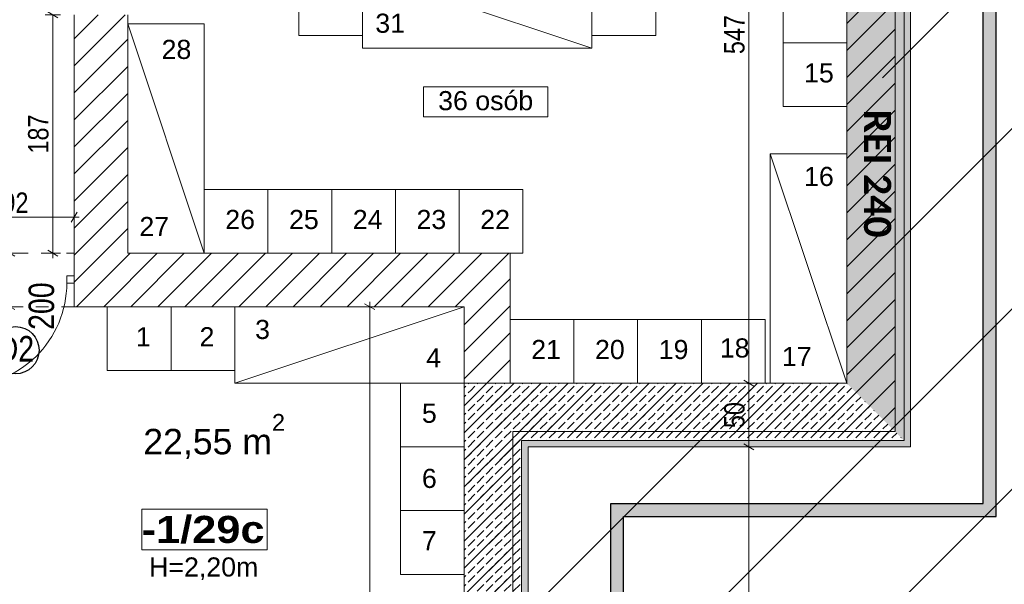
# Model space of a CAD drawing. Header units: centimetres. Extents: x 18292 to 3593338517, y 11794 to 62103.
# Tile 17 of 147: x 29338 to 30110, y 54488 to 54931. Entities that reach past the tile are written whole.
import ezdxf

# ---------------------------------------------------------------- set-up
doc = ezdxf.new("R2010")
doc.units = ezdxf.units.CM
doc.header["$MEASUREMENT"] = 0
doc.linetypes.add('Dashed-002', pattern=[20, 10, -10])
for name, color, linetype in [('410-Fundamenty', 7, 'Continuous'), ('499-Wymiary i opisy', 7, 'Continuous'), ('__PROJEKTOWANE', 7, 'Continuous'), ('__PROJEKTOWANE_WYPOSAŻENIE', 7, 'Continuous'), ('MF-NR', 7, 'Continuous'), ('MF_KRESKOWANIE', 7, 'Continuous'), ('MF_NR', 7, 'Continuous'), ('MF_OKNA', 7, 'Continuous'), ('MF_przerywana', 7, 'Continuous'), ('MF_SCIANY_KONSTR', 7, 'Continuous'), ('MF_WIDOK', 7, 'Continuous')]:
    doc.layers.add(name, color=color, linetype=linetype)
doc.styles.add('GENERATED_STYLE_1', font='txt')
doc.styles.add('GENERATED_STYLE_2', font='txt')
doc.styles.add('GENERATED_STYLE_4', font='txt')
doc.styles.add('GENERATED_STYLE_5', font='txt')
doc.styles.add('GENERATED_STYLE_8', font='txt')
doc.dimstyles.new('GENERATED_STYLE__1', dxfattribs={"dimtxt": 16, "dimasz": 6.08, "dimexe": 0.18, "dimexo": 0.0625, "dimgap": 0.09, "dimtad": 1, "dimtih": 1, "dimtoh": 1, "dimdec": 0, "dimzin": 0, "dimdsep": 46, "dimtxsty": 'GENERATED_STYLE_4', "dimblk": 'ARROWHEAD_2', "dimblk1": 'ARROWHEAD_2', "dimblk2": 'ARROWHEAD_2', "dimcen": 0.09, "dimse1": 1, "dimse2": 1, "dimclrd": 7, "dimclre": 7, "dimclrt": 7, "dimadec": 0, "dimazin": 0, "dimtfac": 1, "dimtdec": 4, "dimtmove": 0, "dimatfit": 3, "dimfxl": 0, "dimtolj": 1, "dimtzin": 0, "dimarcsym": 0})
doc.dimstyles.new('GENERATED_STYLE__3', dxfattribs={"dimtxt": 16, "dimasz": 6.08, "dimexe": 0.18, "dimexo": 0.0625, "dimgap": 0.09, "dimtad": 1, "dimdec": 0, "dimzin": 0, "dimdsep": 46, "dimtxsty": 'GENERATED_STYLE_4', "dimblk": 'ARROWHEAD_2', "dimblk1": 'ARROWHEAD_2', "dimblk2": 'ARROWHEAD_2', "dimcen": 0.09, "dimse1": 1, "dimse2": 1, "dimclrd": 7, "dimclre": 7, "dimclrt": 7, "dimadec": 0, "dimazin": 0, "dimtfac": 1, "dimtdec": 4, "dimtmove": 2, "dimatfit": 3, "dimfxl": 0, "dimtolj": 1, "dimtzin": 0, "dimarcsym": 0})
doc.dimstyles.new('GENERATED_STYLE__4', dxfattribs={"dimtxt": 16, "dimasz": 6.08, "dimexe": 0.18, "dimexo": 0.0625, "dimgap": 0.09, "dimtad": 1, "dimdec": 0, "dimzin": 0, "dimdsep": 46, "dimtxsty": 'GENERATED_STYLE_4', "dimblk": 'ARROWHEAD_2', "dimblk1": 'ARROWHEAD_2', "dimblk2": 'ARROWHEAD_2', "dimcen": 0.09, "dimse1": 1, "dimse2": 1, "dimclrd": 7, "dimclre": 7, "dimclrt": 7, "dimadec": 0, "dimazin": 0, "dimtfac": 1, "dimtdec": 4, "dimtmove": 0, "dimatfit": 3, "dimfxl": 0, "dimtolj": 1, "dimtzin": 0, "dimarcsym": 0})
doc.dimstyles.new('GENERATED_STYLE__6', dxfattribs={"dimtxt": 16, "dimasz": 6.08, "dimexe": 0.18, "dimexo": 0.0625, "dimgap": 0.09, "dimtad": 1, "dimdec": 0, "dimzin": 0, "dimdsep": 46, "dimtxsty": 'GENERATED_STYLE_1', "dimblk": 'ARROWHEAD_2', "dimblk1": 'ARROWHEAD_2', "dimblk2": 'ARROWHEAD_2', "dimcen": 0.09, "dimse1": 1, "dimse2": 1, "dimclrd": 7, "dimclre": 7, "dimclrt": 7, "dimadec": 0, "dimazin": 0, "dimtfac": 1, "dimtdec": 4, "dimtmove": 0, "dimatfit": 3, "dimfxl": 0, "dimtolj": 1, "dimtzin": 0, "dimarcsym": 0})
pattern_1 = [(90, (4868174.1653, 3898003.6053), (-3.4641016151, 0), [2, -4]), (90, (4868172.4333, 3898006.6053), (-3.4641016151, 0), [2, -4]), (150, (4868174.1653, 3898005.6053), (1.7320508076, 3), [2, -4]), (150, (4868170.7012, 3898005.6053), (1.7320508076, 3), [2, -4]), (210, (4868174.1653, 3898003.6053), (-1.7320508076, 3), [2, -4]), (210, (4868170.7012, 3898003.6053), (-1.7320508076, 3), [2, -4])]
pattern_2 = [(45, (4868174.165, 3898003.605), (-7.071067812, 7.071067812), [7.5, -2.5]), (45, (4868174.165, 3898010.676), (-7.071067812, 7.071067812), [7.5, -2.5])]

# ---------------------------------------------------------------- blocks, each defined once
blk = doc.blocks.new('*D60', base_point=(4868174.17, 3898003.61))
at = {"layer": '499-Wymiary i opisy', "color": 7, "linetype": 'Continuous', "lineweight": 13}
for p, q in [((29618.68, 54705.49), (29606.68, 54705.49)), ((29616.68, 54703.18), (29608.68, 54707.8)), ((29612.68, 54705.49), (29612.68, 54709.41)), ((29612.68, 54144.49), (29612.68, 54705.49)), ((29618.68, 54144.49), (29606.68, 54144.49)), ((29608.68, 54146.8), (29616.68, 54142.18)), ((29612.68, 54140.58), (29612.68, 54144.49))]:
    blk.add_line(p, q, dxfattribs=at)
at = {"layer": '499-Wymiary i opisy', "color": 7, "lineweight": 13, "insert": (29609.48, 54409.63), "char_height": 16, "attachment_point": 7, "rotation": 90, "style": 'GENERATED_STYLE_4'}
blk.add_mtext('\\A1;{\\pql;\\fArial Narrow|b0|i0|c238|p34;561}', dxfattribs=at)
blk = doc.blocks.new('ARROWHEAD_2')
at = {"color": 0, "linetype": 'Continuous', "lineweight": 0}
for p, q in [((0, 0), (-1, 0)), ((-0.38, -0.66), (0.38, 0.66))]:
    blk.add_line(p, q, dxfattribs=at)
blk = doc.blocks.new('*D63', base_point=(4868174.17, 3898003.61))
at = {"layer": '499-Wymiary i opisy', "color": 7, "linetype": 'Continuous', "lineweight": 13}
for p, q in [((29336.36, 54705.49), (29324.36, 54705.49)), ((29326.36, 54707.8), (29334.36, 54703.18)), ((29330.36, 54290.49), (29330.36, 54705.49)), ((29336.36, 54290.49), (29324.36, 54290.49)), ((29326.36, 54292.8), (29334.36, 54288.18))]:
    blk.add_line(p, q, dxfattribs=at)
at = {"layer": '499-Wymiary i opisy', "color": 7, "lineweight": 13, "insert": (29327.16, 54482.63), "char_height": 16, "attachment_point": 7, "rotation": 90, "style": 'GENERATED_STYLE_4'}
blk.add_mtext('\\A1;{\\pql;\\fArial Narrow|b0|i0|c238|p34;415}', dxfattribs=at)
blk = doc.blocks.new('*D64', base_point=(4868174.17, 3898003.61))
at = {"layer": '499-Wymiary i opisy', "color": 7, "linetype": 'Continuous', "lineweight": 13}
for p, q in [((29326.36, 54749.8), (29334.36, 54745.18)), ((29336.36, 54747.49), (29324.36, 54747.49)), ((29330.36, 54705.49), (29330.36, 54747.49)), ((29336.36, 54705.49), (29324.36, 54705.49)), ((29326.36, 54707.8), (29334.36, 54703.18))]:
    blk.add_line(p, q, dxfattribs=at)
at = {"layer": '499-Wymiary i opisy', "color": 7, "lineweight": 13, "insert": (29327.16, 54725.35), "char_height": 16, "attachment_point": 7, "rotation": 90, "style": 'GENERATED_STYLE_4'}
blk.add_mtext('\\A1;{\\pql;\\fArial Narrow|b0|i0|c238|p34;42}', dxfattribs=at)
blk = doc.blocks.new('*D65', base_point=(4868174.17, 3898003.61))
at = {"layer": '499-Wymiary i opisy', "color": 7, "linetype": 'Continuous', "lineweight": 13}
for p, q in [((29336.36, 55514.49), (29324.36, 55514.49)), ((29326.36, 55516.8), (29334.36, 55512.18)), ((29330.36, 54747.49), (29330.36, 55514.49)), ((29326.36, 54749.8), (29334.36, 54745.18)), ((29336.36, 54747.49), (29324.36, 54747.49))]:
    blk.add_line(p, q, dxfattribs=at)
at = {"layer": '499-Wymiary i opisy', "color": 7, "lineweight": 13, "insert": (29327.16, 55115.63), "char_height": 16, "attachment_point": 7, "rotation": 90, "style": 'GENERATED_STYLE_4'}
blk.add_mtext('\\A1;{\\pql;\\fArial Narrow|b0|i0|c238|p34;767}', dxfattribs=at)
blk = doc.blocks.new('*D75', base_point=(4868174.17, 3898003.61))
at = {"layer": '499-Wymiary i opisy', "color": 7, "linetype": 'Continuous', "lineweight": 13}
for p, q in [((29045.19, 55639.09), (29040.57, 55631.09)), ((29042.88, 55629.09), (29042.88, 55641.09)), ((29383.19, 55639.09), (29378.57, 55631.09)), ((29380.88, 55629.09), (29380.88, 55641.09)), ((29042.88, 55635.09), (29380.88, 55635.09))]:
    blk.add_line(p, q, dxfattribs=at)
at = {"layer": '499-Wymiary i opisy', "color": 7, "lineweight": 13, "insert": (29196.52, 55638.29), "char_height": 16, "attachment_point": 7, "style": 'GENERATED_STYLE_4'}
blk.add_mtext('\\A1;{\\pql;\\fArial Narrow|b0|i0|c238|p34;338}', dxfattribs=at)
blk = doc.blocks.new('*D76', base_point=(4868174.17, 3898003.61))
at = {"layer": '499-Wymiary i opisy', "color": 7, "linetype": 'Continuous', "lineweight": 13}
for p, q in [((29383.19, 55639.09), (29378.57, 55631.09)), ((29380.88, 55629.09), (29380.88, 55641.09)), ((29425.19, 55639.09), (29420.57, 55631.09)), ((29422.88, 55629.09), (29422.88, 55641.09)), ((29380.88, 55635.09), (29422.88, 55635.09))]:
    blk.add_line(p, q, dxfattribs=at)
at = {"layer": '499-Wymiary i opisy', "color": 7, "lineweight": 13, "insert": (29391.64, 55638.29), "char_height": 16, "attachment_point": 7, "style": 'GENERATED_STYLE_4'}
blk.add_mtext('\\A1;{\\pql;\\fArial Narrow|b0|i0|c238|p34;42}', dxfattribs=at)
blk = doc.blocks.new('*D126', base_point=(4868174.17, 3898003.61))
at = {"layer": '499-Wymiary i opisy', "color": 7, "linetype": 'Continuous', "lineweight": 13}
for p, q in [((31251.77, 59746.49), (31239.77, 59746.49)), ((31249.77, 59744.18), (31241.77, 59748.8)), ((31245.77, 59746.49), (31245.77, 59750.41)), ((31245.77, 52927.49), (31245.77, 59746.49)), ((31251.77, 52927.49), (31239.77, 52927.49)), ((31241.77, 52929.8), (31249.77, 52925.18)), ((31245.77, 52923.58), (31245.77, 52927.49))]:
    blk.add_line(p, q, dxfattribs=at)
at = {"layer": '499-Wymiary i opisy', "color": 7, "lineweight": 13, "insert": (31242.57, 56311.39), "char_height": 16, "attachment_point": 7, "rotation": 90, "style": 'GENERATED_STYLE_1'}
blk.add_mtext('\\A1;{\\pql;\\fArial Narrow|b1|i0|c238|p34;6\xa0819}', dxfattribs=at)
blk = doc.blocks.new('*D129', base_point=(4868174.17, 3898003.61))
at = {"layer": '499-Wymiary i opisy', "color": 7, "linetype": 'Continuous', "lineweight": 13}
for p, q in [((31221.77, 54595.49), (31209.77, 54595.49)), ((31211.77, 54597.8), (31219.77, 54593.18)), ((31215.77, 54094.49), (31215.77, 54595.49)), ((31221.77, 54094.49), (31209.77, 54094.49)), ((31211.77, 54096.8), (31219.77, 54092.18))]:
    blk.add_line(p, q, dxfattribs=at)
at = {"layer": '499-Wymiary i opisy', "color": 7, "lineweight": 13, "insert": (31212.57, 54329.63), "char_height": 16, "attachment_point": 7, "rotation": 90, "style": 'GENERATED_STYLE_4'}
blk.add_mtext('\\A1;{\\pql;\\fArial Narrow|b0|i0|c238|p34;501}', dxfattribs=at)
blk = doc.blocks.new('*D130', base_point=(4868174.17, 3898003.61))
at = {"layer": '499-Wymiary i opisy', "color": 7, "linetype": 'Continuous', "lineweight": 13}
for p, q in [((31221.77, 55826.49), (31209.77, 55826.49)), ((31211.77, 55828.8), (31219.77, 55824.18)), ((31215.77, 54595.49), (31215.77, 55826.49)), ((31221.77, 54595.49), (31209.77, 54595.49)), ((31211.77, 54597.8), (31219.77, 54593.18))]:
    blk.add_line(p, q, dxfattribs=at)
at = {"layer": '499-Wymiary i opisy', "color": 7, "lineweight": 13, "insert": (31212.57, 55187.95), "char_height": 16, "attachment_point": 7, "rotation": 90, "style": 'GENERATED_STYLE_4'}
blk.add_mtext('\\A1;{\\pql;\\fArial Narrow|b0|i0|c238|p34;1\xa0231}', dxfattribs=at)
blk = doc.blocks.new('*D137', base_point=(4868174.17, 3898003.61))
at = {"layer": '499-Wymiary i opisy', "color": 7, "linetype": 'Continuous', "lineweight": 13}
for p, q in [((31191.77, 54595.49), (31179.77, 54595.49)), ((31181.77, 54597.8), (31189.77, 54593.18)), ((31185.77, 54094.49), (31185.77, 54595.49)), ((31191.77, 54094.49), (31179.77, 54094.49)), ((31181.77, 54096.8), (31189.77, 54092.18))]:
    blk.add_line(p, q, dxfattribs=at)
at = {"layer": '499-Wymiary i opisy', "color": 7, "lineweight": 13, "insert": (31182.57, 54329.63), "char_height": 16, "attachment_point": 7, "rotation": 90, "style": 'GENERATED_STYLE_4'}
blk.add_mtext('\\A1;{\\pql;\\fArial Narrow|b0|i0|c238|p34;501}', dxfattribs=at)
blk = doc.blocks.new('*D138', base_point=(4868174.17, 3898003.61))
at = {"layer": '499-Wymiary i opisy', "color": 7, "linetype": 'Continuous', "lineweight": 13}
for p, q in [((31191.77, 55826.49), (31179.77, 55826.49)), ((31181.77, 55828.8), (31189.77, 55824.18)), ((31185.77, 54595.49), (31185.77, 55826.49)), ((31191.77, 54595.49), (31179.77, 54595.49)), ((31181.77, 54597.8), (31189.77, 54593.18))]:
    blk.add_line(p, q, dxfattribs=at)
at = {"layer": '499-Wymiary i opisy', "color": 7, "lineweight": 13, "insert": (31182.57, 55187.95), "char_height": 16, "attachment_point": 7, "rotation": 90, "style": 'GENERATED_STYLE_4'}
blk.add_mtext('\\A1;{\\pql;\\fArial Narrow|b0|i0|c238|p34;1\xa0231}', dxfattribs=at)
blk = doc.blocks.new('*D153', base_point=(4868174.17, 3898003.61))
at = {"layer": '499-Wymiary i opisy', "color": 7, "linetype": 'Continuous', "lineweight": 13}
for p, q in [((29360.15, 54936.8), (29368.15, 54932.18)), ((29370.15, 54934.49), (29358.15, 54934.49)), ((29364.15, 54747.49), (29364.15, 54934.49)), ((29360.15, 54749.8), (29368.15, 54745.18)), ((29370.15, 54747.49), (29358.15, 54747.49)), ((29364.15, 54743.58), (29364.15, 54747.49))]:
    blk.add_line(p, q, dxfattribs=at)
at = {"layer": '499-Wymiary i opisy', "color": 7, "lineweight": 13, "insert": (29360.95, 54825.63), "char_height": 16, "attachment_point": 7, "rotation": 90, "style": 'GENERATED_STYLE_4'}
blk.add_mtext('\\A1;{\\pql;\\fArial Narrow|b0|i0|c238|p34;187}', dxfattribs=at)
blk = doc.blocks.new('*D172', base_point=(4868174.17, 3898003.61))
at = {"layer": '499-Wymiary i opisy', "color": 7, "linetype": 'Continuous', "lineweight": 13}
for p, q in [((29288.88, 54769.67), (29288.88, 54781.67)), ((29380.88, 54769.67), (29380.88, 54781.67)), ((29291.19, 54779.67), (29286.57, 54771.67)), ((29288.88, 54775.67), (29380.88, 54775.67)), ((29378.57, 54771.67), (29383.19, 54779.67)), ((29380.88, 54775.67), (29384.79, 54775.67))]:
    blk.add_line(p, q, dxfattribs=at)
at = {"layer": '499-Wymiary i opisy', "color": 7, "lineweight": 13, "insert": (29324.64, 54778.87), "char_height": 16, "attachment_point": 7, "style": 'GENERATED_STYLE_4'}
blk.add_mtext('\\A1;{\\pql;\\fArial Narrow|b0|i0|c238|p34;92}', dxfattribs=at)
blk = doc.blocks.new('*D246', base_point=(4868174.17, 3898003.61))
at = {"layer": '499-Wymiary i opisy', "color": 7, "linetype": 'Continuous', "lineweight": 13}
for p, q in [((29916.11, 54595.49), (29904.11, 54595.49)), ((29906.11, 54597.8), (29914.11, 54593.18)), ((29910.11, 54195.49), (29910.11, 54595.49)), ((29916.11, 54195.49), (29904.11, 54195.49)), ((29906.11, 54197.8), (29914.11, 54193.18))]:
    blk.add_line(p, q, dxfattribs=at)
at = {"layer": '499-Wymiary i opisy', "color": 7, "lineweight": 13, "insert": (29906.91, 54380.13), "char_height": 16, "attachment_point": 7, "rotation": 90, "style": 'GENERATED_STYLE_4'}
blk.add_mtext('\\A1;{\\pql;\\fArial Narrow|b0|i0|c238|p34;400}', dxfattribs=at)
blk = doc.blocks.new('*D247', base_point=(4868174.17, 3898003.61))
at = {"layer": '499-Wymiary i opisy', "color": 7, "linetype": 'Continuous', "lineweight": 13}
for p, q in [((29916.11, 54645.49), (29904.11, 54645.49)), ((29906.11, 54647.8), (29914.11, 54643.18)), ((29910.11, 54595.49), (29910.11, 54645.49)), ((29916.11, 54595.49), (29904.11, 54595.49)), ((29906.11, 54597.8), (29914.11, 54593.18))]:
    blk.add_line(p, q, dxfattribs=at)
at = {"layer": '499-Wymiary i opisy', "color": 7, "lineweight": 13, "insert": (29906.91, 54610.25), "char_height": 16, "attachment_point": 7, "rotation": 90, "style": 'GENERATED_STYLE_4'}
blk.add_mtext('\\A1;{\\pql;\\fArial Narrow|b0|i0|c238|p34;50}', dxfattribs=at)
blk = doc.blocks.new('*D248', base_point=(4868174.17, 3898003.61))
at = {"layer": '499-Wymiary i opisy', "color": 7, "linetype": 'Continuous', "lineweight": 13}
for p, q in [((29916.11, 55192.49), (29904.11, 55192.49)), ((29906.11, 55194.8), (29914.11, 55190.18)), ((29910.11, 54645.49), (29910.11, 55192.49)), ((29916.11, 54645.49), (29904.11, 54645.49)), ((29906.11, 54647.8), (29914.11, 54643.18))]:
    blk.add_line(p, q, dxfattribs=at)
at = {"layer": '499-Wymiary i opisy', "color": 7, "lineweight": 13, "insert": (29906.91, 54903.63), "char_height": 16, "attachment_point": 7, "rotation": 90, "style": 'GENERATED_STYLE_4'}
blk.add_mtext('\\A1;{\\pql;\\fArial Narrow|b0|i0|c238|p34;547}', dxfattribs=at)
blk = doc.blocks.new('*D253', base_point=(4868174.17, 3898003.61))
at = {"layer": '499-Wymiary i opisy', "color": 7, "linetype": 'Continuous', "lineweight": 13}
for p, q in [((28826.19, 55007.95), (28821.57, 54999.95)), ((28823.88, 54997.95), (28823.88, 55009.95)), ((29383.19, 55007.95), (29378.57, 54999.95)), ((29380.88, 54997.95), (29380.88, 55009.95)), ((28823.88, 55003.95), (29380.88, 55003.95))]:
    blk.add_line(p, q, dxfattribs=at)
at = {"layer": '499-Wymiary i opisy', "color": 7, "lineweight": 13, "insert": (29087.02, 55007.15), "char_height": 16, "attachment_point": 7, "style": 'GENERATED_STYLE_4'}
blk.add_mtext('\\A1;{\\pql;\\fArial Narrow|b0|i0|c238|p34;557}', dxfattribs=at)
blk = doc.blocks.new('*D254', base_point=(4868174.17, 3898003.61))
at = {"layer": '499-Wymiary i opisy', "color": 7, "linetype": 'Continuous', "lineweight": 13}
for p, q in [((29383.19, 55007.95), (29378.57, 54999.95)), ((29380.88, 54997.95), (29380.88, 55009.95)), ((29425.19, 55007.95), (29420.57, 54999.95)), ((29422.88, 54997.95), (29422.88, 55009.95)), ((29380.88, 55003.95), (29422.88, 55003.95))]:
    blk.add_line(p, q, dxfattribs=at)
at = {"layer": '499-Wymiary i opisy', "color": 7, "lineweight": 13, "insert": (29391.64, 55007.15), "char_height": 16, "attachment_point": 7, "style": 'GENERATED_STYLE_4'}
blk.add_mtext('\\A1;{\\pql;\\fArial Narrow|b0|i0|c238|p34;42}', dxfattribs=at)

msp = doc.modelspace()

# ---------------------------------------------------------------- hatches: boundary and pattern name
at = {"layer": '410-Fundamenty', "linetype": 'Continuous', "lineweight": 0, "true_color": 0x000000}
h = msp.add_hatch(dxfattribs=at)
h.set_pattern_fill('Styropian_000a', color=18, style=0, pattern_type=2)
h.set_pattern_definition(pattern_1)
h.paths.add_polyline_path([(30036.88, 54595.49), (30036.88, 55826.49), (30031.88, 55821.49), (30031.88, 54600.49)])
h = msp.add_hatch(dxfattribs=at)
h.set_pattern_fill('beton_000a', color=18, style=0, pattern_type=2)
h.set_pattern_definition(pattern_2)
h.paths.add_polyline_path([(30031.88, 54600.49), (30031.88, 55821.49), (30016.88, 55806.49), (30016.88, 54615.49)])
h = msp.add_hatch(dxfattribs=at)
h.set_pattern_fill('beton_000a', color=18, style=0, pattern_type=2)
h.set_pattern_definition(pattern_2)
h.paths.add_polyline_path([(30011.88, 54620.49), (30011.88, 55801.49), (29986.88, 55776.49), (29986.88, 54645.49)])
h = msp.add_hatch(dxfattribs=at)
h.set_pattern_fill('beton_000a', color=18, style=0, pattern_type=2)
h.set_pattern_definition(pattern_2)
h.paths.add_polyline_path([(30016.88, 54615.49), (30016.88, 55806.49), (30011.88, 55801.49), (30011.88, 54620.49)])
h = msp.add_hatch(dxfattribs=at)
h.set_pattern_fill('beton_000a', color=18, style=0, pattern_type=2)
h.set_pattern_definition(pattern_2)
h.paths.add_polyline_path([(29711.88, 54119.49), (29711.88, 54620.49), (29686.88, 54645.49), (29686.88, 54144.49)])
h = msp.add_hatch(dxfattribs=at)
h.set_pattern_fill('beton_000a', color=18, style=0, pattern_type=2)
h.set_pattern_definition(pattern_2)
h.paths.add_polyline_path([(29711.88, 54620.49), (30011.88, 54620.49), (29986.88, 54645.49), (29686.88, 54645.49)])
h = msp.add_hatch(dxfattribs=at)
h.set_pattern_fill('beton_000a', color=18, style=0, pattern_type=2)
h.set_pattern_definition(pattern_2)
h.paths.add_polyline_path([(29716.88, 54114.49), (29716.88, 54615.49), (29711.88, 54620.49), (29711.88, 54119.49)])
h = msp.add_hatch(dxfattribs=at)
h.set_pattern_fill('beton_000a', color=18, style=0, pattern_type=2)
h.set_pattern_definition(pattern_2)
h.paths.add_polyline_path([(29716.88, 54615.49), (30016.88, 54615.49), (30011.88, 54620.49), (29711.88, 54620.49)])
h = msp.add_hatch(dxfattribs=at)
h.set_pattern_fill('beton_000a', color=18, style=0, pattern_type=2)
h.set_pattern_definition(pattern_2)
h.paths.add_polyline_path([(29731.88, 54099.49), (29731.88, 54600.49), (29716.88, 54615.49), (29716.88, 54114.49)])
h = msp.add_hatch(dxfattribs=at)
h.set_pattern_fill('beton_000a', color=18, style=0, pattern_type=2)
h.set_pattern_definition(pattern_2)
h.paths.add_polyline_path([(29731.88, 54600.49), (30031.88, 54600.49), (30016.88, 54615.49), (29716.88, 54615.49)])
h = msp.add_hatch(dxfattribs=at)
h.set_pattern_fill('Styropian_000a', color=18, style=0, pattern_type=2)
h.set_pattern_definition(pattern_1)
h.paths.add_polyline_path([(29736.88, 54094.49), (29736.88, 54595.49), (29731.88, 54600.49), (29731.88, 54099.49)])
h = msp.add_hatch(dxfattribs=at)
h.set_pattern_fill('Styropian_000a', color=18, style=0, pattern_type=2)
h.set_pattern_definition(pattern_1)
h.paths.add_polyline_path([(29736.88, 54595.49), (30036.88, 54595.49), (30031.88, 54600.49), (29731.88, 54600.49)])
at = {"layer": '__PROJEKTOWANE', "linetype": 'Continuous', "lineweight": 13}
h = msp.add_hatch(dxfattribs=at)
h.set_pattern_fill('Bloczki_ceramiczne_kopia_DD', color=150, style=0, pattern_type=2)
h.set_pattern_definition([(45, (4868174.17, 3898003.61), (-70.7106781, 70.7106781), [])])
h.paths.add_polyline_path([(29714.88, 54617.49), (30014.88, 54617.49), (30014.88, 55810.49), (29733.88, 55810.49), (29733.88, 56706.54), (30093.98, 56706.54), (30092.06, 56167.49), (30371.88, 56167.49), (30371.88, 54260.49), (30071.88, 54260.49), (30071.88, 53759.49), (28132.88, 53759.49), (28132.88, 54560.49), (27833.92, 54560.49), (27832.9, 55446.69), (26114.07, 55446.61), (26114.07, 55792.49), (28189.88, 55792.49), (28189.88, 54917.49), (28489.88, 54917.49), (28489.88, 54116.49), (29714.88, 54116.49)])
at = {"layer": '__PROJEKTOWANE', "linetype": 'Continuous', "lineweight": 25}
h = msp.add_hatch(color=230, dxfattribs=at)
h.paths.add_polyline_path([(27914.85, 56613.92), (27914.85, 54825.65), (28391.41, 54825.65), (28391.41, 54038.82), (28822.34, 54038.82), (28822.34, 53475.15), (29471.71, 53475.15), (29471.71, 54038.82), (29811.8, 54038.82), (29811.8, 54541.02), (30104, 54541.02), (30104, 55897.12), (28839.09, 55897.12), (28839.09, 56613.92)])
h.paths.add_polyline_path([(28832.34, 53485.15), (28832.34, 54048.82), (28401.41, 54048.82), (28401.41, 54835.65), (27924.85, 54835.65), (27924.85, 56603.92), (28829.09, 56603.92), (28829.09, 55887.12), (30094, 55887.12), (30094, 54551.02), (29801.8, 54551.02), (29801.8, 54048.82), (29461.71, 54048.82), (29461.71, 53485.15)], flags=0)
at = {"layer": 'MF_KRESKOWANIE', "linetype": 'Continuous', "lineweight": 13}
h = msp.add_hatch(dxfattribs=at)
h.set_pattern_fill('bloczki_ceramiczne_000a', color=250, style=0, pattern_type=2)
h.set_pattern_definition([(45, (4868174.165, 3898003.605), (-10.606601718, 10.606601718), [])])
h.paths.add_polyline_path([(28179.88, 54907.49), (28479.88, 54907.49), (28479.88, 54896.49), (28479.88, 54735.49), (28479.88, 54106.49), (28547.88, 54106.49), (28855.88, 54106.49), (28855.88, 53966.49), (28897.88, 53966.49), (29179.56, 53966.49), (29179.56, 53894.49), (29179.56, 53558.49), (29349.56, 53558.49), (29349.56, 53894.49), (29349.56, 53966.49), (29349.56, 54106.49), (29724.88, 54106.49), (29724.88, 54607.49), (30024.88, 54607.49), (30024.88, 54660.49), (30024.88, 55820.49), (29705.88, 55820.49), (28929.88, 55820.49), (28929.88, 55776.49), (29000.88, 55776.49), (29000.88, 55556.49), (28933.88, 55556.49), (28923.88, 55556.49), (28923.88, 55514.49), (29143.88, 55514.49), (29143.88, 55556.49), (29042.88, 55556.49), (29042.88, 55776.49), (29380.88, 55776.49), (29380.88, 55556.49), (29223.88, 55556.49), (29223.88, 55514.49), (29422.88, 55514.49), (29422.88, 55776.49), (29686.88, 55776.49), (29986.88, 55776.49), (29986.88, 55234.49), (29686.88, 55234.49), (29422.88, 55234.49), (29422.88, 55434.49), (29380.88, 55434.49), (29380.88, 55393.49), (29380.88, 55026.49), (29422.88, 55026.49), (29422.88, 55192.49), (29986.88, 55192.49), (29986.88, 54645.49), (29722.88, 54645.49), (29722.88, 54735.49), (29722.88, 54747.49), (29422.88, 54747.49), (29422.88, 54934.49), (29380.88, 54934.49), (29380.88, 54747.49), (29380.88, 54705.49), (29686.88, 54705.49), (29686.88, 54144.49), (29284.88, 54144.49), (29284.88, 54705.49), (29288.88, 54705.49), (29288.88, 54747.49), (29190.88, 54747.49), (29190.88, 54705.49), (29242.88, 54705.49), (29242.88, 54290.49), (29217.88, 54290.49), (29232.88, 54248.49), (29242.88, 54248.49), (29242.88, 54144.49), (29062.88, 54144.49), (29062.88, 54147.49), (29020.88, 54147.49), (29020.88, 54144.49), (29007.88, 54144.49), (29007.88, 54106.49), (29311.56, 54106.49), (29311.56, 54008.49), (29311.56, 53894.49), (29311.22, 53894.49), (29311.22, 53600.49), (29221.56, 53600.49), (29221.56, 53894.49), (29221.56, 53983.49), (29196.56, 54008.49), (28897.88, 54008.49), (28897.88, 54106.49), (28947.88, 54106.49), (28947.88, 54144.49), (28897.88, 54144.49), (28897.88, 54159.49), (28855.88, 54159.49), (28855.88, 54144.49), (28517.88, 54144.49), (28517.88, 54705.49), (28657.88, 54705.49), (28657.88, 54747.49), (28517.88, 54747.49), (28517.88, 54907.49), (28781.88, 54907.49), (28781.88, 54871.49), (28823.88, 54871.49), (28823.88, 55099.49), (28781.88, 55099.49), (28781.88, 54945.49), (28527.88, 54945.49), (28217.88, 54945.49), (28217.88, 55790.1), (28680.42, 55790.44), (28680.56, 55820.49), (28217.88, 55820.49), (28193.88, 55782.49), (28179.88, 55782.49), (28179.88, 54945.49)])

# ---------------------------------------------------------------- linework, layer by layer
at = {"layer": '410-Fundamenty', "color": 7, "linetype": 'Continuous', "lineweight": 13}
for p, q in [((30031.88, 54600.49), (30031.88, 55821.49)), ((29731.88, 54099.49), (29731.88, 54600.49)), ((29731.88, 54600.49), (30031.88, 54600.49))]:
    msp.add_line(p, q, dxfattribs=at)
at = {"layer": '410-Fundamenty', "color": 7, "linetype": 'Continuous', "lineweight": 13, "flags": 128}
for points in [[(30036.88, 54595.49), (30036.88, 55826.49)], [(29986.88, 55776.49), (29986.88, 54645.49)], [(29686.88, 54645.49), (29686.88, 54144.49)], [(29986.88, 54645.49), (29686.88, 54645.49)], [(29736.88, 54094.49), (29736.88, 54595.49)], [(29736.88, 54595.49), (30036.88, 54595.49)]]:
    msp.add_lwpolyline(points, dxfattribs=at)
at = {"layer": '__PROJEKTOWANE', "color": 230, "linetype": 'Continuous', "lineweight": 25, "flags": 128}
for points in [[(28822.34, 53475.15), (29471.71, 53475.15), (29471.71, 54038.82), (29811.8, 54038.82), (29811.8, 54541.02), (30104, 54541.02), (30104, 55897.12), (28839.09, 55897.12), (28839.09, 56613.92), (27914.88, 56613.92), (27914.88, 54825.65), (28391.41, 54825.65), (28391.41, 54038.82), (28822.34, 54038.82)], [(28832.34, 53485.15), (29461.71, 53485.15), (29461.71, 54048.82), (29801.8, 54048.82), (29801.8, 54551.02), (30094, 54551.02), (30094, 55887.12), (28829.09, 55887.12), (28829.09, 56603.92), (27924.85, 56603.92), (27924.85, 54835.65), (28401.41, 54835.65), (28401.41, 54048.82), (28832.34, 54048.82)]]:
    msp.add_lwpolyline(points, close=True, dxfattribs=at)
at = {"layer": '__PROJEKTOWANE', "color": 7, "linetype": 'Continuous', "lineweight": 25}
msp.add_circle((29334.88, 54671.35), 18.52, dxfattribs=at)
at = {"layer": '__PROJEKTOWANE_WYPOSAŻENIE', "color": 7, "linetype": 'Continuous', "lineweight": 13}
for p, q in [((29607.01, 54968.29), (29787.01, 54908.29)), ((29482.88, 54747.49), (29422.88, 54927.49)), ((29986.88, 54645.49), (29926.88, 54825.49)), ((29506.88, 54645.49), (29686.88, 54705.49))]:
    msp.add_line(p, q, dxfattribs=at)
at = {"layer": '__PROJEKTOWANE_WYPOSAŻENIE', "color": 7, "linetype": 'Continuous', "lineweight": 13, "flags": 128}
for points in [[(29607.01, 54918.29), (29607.01, 54968.29), (29557.01, 54968.29), (29557.01, 54918.29)], [(29607.01, 54968.29), (29607.01, 54908.29), (29787.01, 54908.29), (29787.01, 54968.29)], [(29787.01, 54968.29), (29787.01, 54918.29), (29837.01, 54918.29), (29837.01, 54968.29)], [(29986.88, 54962.49), (29986.88, 54912.49), (29936.88, 54912.49), (29936.88, 54962.49)], [(29422.88, 54747.49), (29482.88, 54747.49), (29482.88, 54927.49), (29422.88, 54927.49)], [(29986.88, 54912.49), (29986.88, 54862.49), (29936.88, 54862.49), (29936.88, 54912.49)], [(29926.88, 54645.49), (29986.88, 54645.49), (29986.88, 54825.49), (29926.88, 54825.49)], [(29532.88, 54797.49), (29532.88, 54747.49), (29482.88, 54747.49), (29482.88, 54797.49)], [(29582.88, 54797.49), (29582.88, 54747.49), (29532.88, 54747.49), (29532.88, 54797.49)], [(29632.88, 54797.49), (29632.88, 54747.49), (29582.88, 54747.49), (29582.88, 54797.49)], [(29682.88, 54797.49), (29682.88, 54747.49), (29632.88, 54747.49), (29632.88, 54797.49)], [(29732.88, 54797.49), (29732.88, 54747.49), (29682.88, 54747.49), (29682.88, 54797.49)], [(29456.88, 54705.49), (29456.88, 54655.49), (29406.88, 54655.49), (29406.88, 54705.49)], [(29506.88, 54705.49), (29506.88, 54655.49), (29456.88, 54655.49), (29456.88, 54705.49)], [(29506.88, 54645.49), (29506.88, 54705.49), (29686.88, 54705.49), (29686.88, 54645.49)], [(29772.88, 54695.49), (29772.88, 54645.49), (29722.88, 54645.49), (29722.88, 54695.49)], [(29822.88, 54695.49), (29822.88, 54645.49), (29772.88, 54645.49), (29772.88, 54695.49)], [(29872.88, 54695.49), (29872.88, 54645.49), (29822.88, 54645.49), (29822.88, 54695.49)], [(29922.88, 54695.49), (29922.88, 54645.49), (29872.88, 54645.49), (29872.88, 54695.49)], [(29636.88, 54595.49), (29636.88, 54645.49), (29686.88, 54645.49), (29686.88, 54595.49)], [(29636.88, 54595.49), (29636.88, 54545.49), (29686.88, 54545.49), (29686.88, 54595.49)], [(29636.88, 54495.49), (29636.88, 54545.49), (29686.88, 54545.49), (29686.88, 54495.49)]]:
    msp.add_lwpolyline(points, close=True, dxfattribs=at)
at = {"layer": '__PROJEKTOWANE_WYPOSAŻENIE', "color": 150, "linetype": 'Continuous', "lineweight": 13, "flags": 128}
msp.add_lwpolyline([(29654.97, 54878.03), (29752.37, 54878.03), (29752.37, 54854.46), (29654.97, 54854.46)], close=True, dxfattribs=at)
at = {"layer": 'MF-NR', "color": 7, "linetype": 'Continuous', "lineweight": 13}
for p, q in [((29433.92, 54546.64), (29527.26, 54546.64)), ((29433.92, 54514.75), (29433.92, 54546.64)), ((29532.26, 54546.64), (29532.26, 54514.75))]:
    msp.add_line(p, q, dxfattribs=at)
at = {"layer": 'MF-NR', "color": 7, "linetype": 'Continuous', "lineweight": 13, "flags": 128}
msp.add_lwpolyline([(29527.26, 54514.75), (29433.92, 54514.75)], dxfattribs=at)
at = {"layer": 'MF_OKNA', "color": 7, "linetype": 'Continuous', "lineweight": 13}
for p, q in [((29380.88, 54729.74), (29375.13, 54729.74)), ((29375.13, 54729.74), (29375.13, 54723.99)), ((29380.88, 54726.49), (29380.88, 54728.99)), ((29375.13, 54723.99), (29380.88, 54723.99))]:
    msp.add_line(p, q, dxfattribs=at)
msp.add_arc((29294.63, 54723.99), 80.5, 268.36275, 0, dxfattribs=at)
at = {"layer": 'MF_przerywana', "color": 7, "linetype": 'Dashed-002', "lineweight": 13, "flags": 128}
msp.add_lwpolyline([(29380.88, 54705.49), (29288.88, 54705.49), (29288.88, 54747.49), (29380.88, 54747.49)], close=True, dxfattribs=at)
at = {"layer": 'MF_SCIANY_KONSTR', "color": 7, "linetype": 'Continuous', "lineweight": 13}
for p, q in [((30024.88, 54660.49), (30024.88, 55820.49)), ((29986.88, 54645.49), (29986.88, 55192.49)), ((29380.88, 54747.49), (29380.88, 54934.49)), ((29422.88, 54934.49), (29422.88, 54747.49)), ((29380.88, 54705.49), (29380.88, 54747.49)), ((29422.88, 54747.49), (29722.88, 54747.49)), ((29722.88, 54747.49), (29722.88, 54735.49)), ((29722.88, 54735.49), (29722.88, 54645.49)), ((29686.88, 54705.49), (29380.88, 54705.49)), ((29380.88, 54705.49), (29686.88, 54705.49)), ((29686.88, 54144.49), (29686.88, 54705.49)), ((30024.88, 54607.49), (30024.88, 54660.49)), ((29722.88, 54645.49), (29986.88, 54645.49)), ((29724.88, 54607.49), (30024.88, 54607.49)), ((29724.88, 54106.49), (29724.88, 54607.49))]:
    msp.add_line(p, q, dxfattribs=at)
at = {"layer": 'MF_WIDOK', "color": 5, "linetype": 'Continuous', "lineweight": 15, "flags": 128}
msp.add_lwpolyline([(29433.92, 54546.64), (29532.26, 54546.64), (29532.26, 54514.75), (29433.92, 54514.75)], close=True, dxfattribs=at)

# ---------------------------------------------------------------- texts
at = {"layer": '__PROJEKTOWANE', "color": 1, "linetype": 'Continuous', "lineweight": 13, "insert": (30000.22, 54860.21), "char_height": 21.2625, "attachment_point": 7, "rotation": 270, "style": 'GENERATED_STYLE_8'}
msp.add_mtext('\\A1;{\\pql;\\fCalibri Light|b1|i0|c238|p34;REI 240}', dxfattribs=at)
at = {"layer": '__PROJEKTOWANE', "color": 150, "lineweight": 13, "insert": (29435.09, 54585.92), "char_height": 20, "attachment_point": 7, "style": 'GENERATED_STYLE_2'}
msp.add_mtext('{\\fArial|b0|i0|c238|p38;22,55 m{\\H0.66x;\\S2^  ;}}', dxfattribs=at)
at = {"layer": '__PROJEKTOWANE', "color": 7, "linetype": 'Continuous', "lineweight": 13, "insert": (29482.5, 54508.81), "char_height": 15, "attachment_point": 2, "style": 'GENERATED_STYLE_2'}
msp.add_mtext('\\A1;{\\pqc;\\fArial|b0|i0|c238|p38;H=2,20m}', dxfattribs=at)
at = {"layer": '__PROJEKTOWANE_WYPOSAŻENIE', "color": 150, "linetype": 'Continuous', "lineweight": 13, "char_height": 15, "attachment_point": 2, "style": 'GENERATED_STYLE_2'}
for s, insert in [('\\A1;{\\pqc;\\fArial|b0|i0|c238|p38;31}', (29628.77, 54935.36)), ('\\A1;{\\pqc;\\fArial|b0|i0|c238|p38;28}', (29461.13, 54914.83)), ('\\A1;{\\pqc;\\fArial|b0|i0|c238|p38;15}', (29965.07, 54896.4)), ('\\A1;{\\pqc;\\fArial|b0|i0|c238|p38;36 osób}', (29703.67, 54874.61)), ('\\A1;{\\pqc;\\fArial|b0|i0|c238|p38;16}', (29965.07, 54815.17)), ('\\A1;{\\pqc;\\fArial|b0|i0|c238|p38;26}', (29511.07, 54781.4)), ('\\A1;{\\pqc;\\fArial|b0|i0|c238|p38;25}', (29561.07, 54781.4)), ('\\A1;{\\pqc;\\fArial|b0|i0|c238|p38;24}', (29611.07, 54781.4)), ('\\A1;{\\pqc;\\fArial|b0|i0|c238|p38;23}', (29661.07, 54781.4)), ('\\A1;{\\pqc;\\fArial|b0|i0|c238|p38;22}', (29711.07, 54781.4)), ('\\A1;{\\pqc;\\fArial|b0|i0|c238|p38;27}', (29443.69, 54775.87)), ('\\A1;{\\pqc;\\fArial|b0|i0|c238|p38;3}', (29528.64, 54695.14)), ('\\A1;{\\pqc;\\fArial|b0|i0|c238|p38;1}', (29435.07, 54689.4)), ('\\A1;{\\pqc;\\fArial|b0|i0|c238|p38;2}', (29485.07, 54689.4)), ('\\A1;{\\pqc;\\fArial|b0|i0|c238|p38;18}', (29898.97, 54680.61)), ('\\A1;{\\pqc;\\fArial|b0|i0|c238|p38;4}', (29662.82, 54672.9)), ('\\A1;{\\pqc;\\fArial|b0|i0|c238|p38;21}', (29751.07, 54679.4)), ('\\A1;{\\pqc;\\fArial|b0|i0|c238|p38;20}', (29801.07, 54679.4)), ('\\A1;{\\pqc;\\fArial|b0|i0|c238|p38;19}', (29851.07, 54679.4)), ('\\A1;{\\pqc;\\fArial|b0|i0|c238|p38;17}', (29947.69, 54673.87)), ('\\A1;{\\pqc;\\fArial|b0|i0|c238|p38;5}', (29659.47, 54629.4)), ('\\A1;{\\pqc;\\fArial|b0|i0|c238|p38;6}', (29659.47, 54578.3)), ('\\A1;{\\pqc;\\fArial|b0|i0|c238|p38;7}', (29659.47, 54529.4))]:
    msp.add_mtext(s, dxfattribs=dict(at, insert=insert))
at = {"layer": 'MF_NR', "color": 7, "linetype": 'Continuous', "lineweight": 13, "insert": (29433.83, 54519.52), "char_height": 21.2625, "attachment_point": 7, "style": 'GENERATED_STYLE_5'}
msp.add_mtext('\\A1;{\\pql;\\fArial Black|b0|i0|c238|p38;-1/29c}', dxfattribs=at)
at = {"layer": 'MF_OKNA', "color": 7, "linetype": 'Continuous', "lineweight": 13, "insert": (29355.3, 54687.28), "char_height": 20, "attachment_point": 4, "rotation": 90, "style": 'GENERATED_STYLE_2'}
msp.add_mtext('\\A1;{\\W0.800000x;\\pql;\\fArial|b0|i0|c238|p38;200}', dxfattribs=at)
at = {"layer": 'MF_OKNA', "color": 7, "linetype": 'Continuous', "lineweight": 13, "insert": (29320.91, 54672.49), "char_height": 20, "attachment_point": 4, "style": 'GENERATED_STYLE_2'}
msp.add_mtext('\\A1;{\\W0.800000x;\\pql;\\fArial|b0|i0|c238|p38;D2}', dxfattribs=at)

# ---------------------------------------------------------------- dimensions: what is measured, and where the dimension line sits
at = {"layer": '499-Wymiary i opisy', "color": 7, "linetype": 'Continuous', "lineweight": 13}
for base, p1, p2, dimstyle, picture, middle in [((31245.77, 59746.49), (24264.88, 52927.49), (25791.88, 59746.49), 'GENERATED_STYLE__6', '*D126', (31234.57, 56338.88)), ((31215.77, 55826.49), (30036.88, 54595.49), (30036.88, 55826.49), 'GENERATED_STYLE__4', '*D130', (31204.57, 55215.44)), ((31185.77, 55826.49), (30036.88, 54595.49), (30036.88, 55826.49), 'GENERATED_STYLE__4', '*D138', (31174.57, 55215.44)), ((29330.36, 55514.49), (29288.88, 54747.49), (29380.88, 55514.49), 'GENERATED_STYLE__4', '*D65', (29319.16, 55133.93)), ((29910.11, 55192.49), (29986.88, 54645.49), (29986.88, 55192.49), 'GENERATED_STYLE__4', '*D248', (29898.91, 54921.93)), ((29364.15, 54934.49), (29380.88, 54747.49), (29380.88, 54934.49), 'GENERATED_STYLE__4', '*D153', (29352.95, 54843.93)), ((29330.36, 54747.49), (29686.88, 54705.49), (29288.88, 54747.49), 'GENERATED_STYLE__3', '*D64', (29319.16, 54737.55)), ((29330.36, 54705.49), (29242.88, 54290.49), (29686.88, 54705.49), 'GENERATED_STYLE__4', '*D63', (29319.16, 54500.93)), ((29612.68, 54705.49), (29686.88, 54144.49), (29686.88, 54705.49), 'GENERATED_STYLE__4', '*D60', (29601.48, 54427.93)), ((29910.11, 54645.49), (30036.88, 54595.49), (29986.88, 54645.49), 'GENERATED_STYLE__4', '*D247', (29898.91, 54622.45)), ((31215.77, 54595.49), (29736.88, 54094.49), (30036.88, 54595.49), 'GENERATED_STYLE__4', '*D129', (31204.57, 54347.93)), ((31185.77, 54595.49), (29736.88, 54094.49), (30036.88, 54595.49), 'GENERATED_STYLE__4', '*D137', (31174.57, 54347.93)), ((29910.11, 54595.49), (30141.88, 54195.49), (30036.88, 54595.49), 'GENERATED_STYLE__4', '*D246', (29898.91, 54398.43))]:
    dim = msp.add_linear_dim(base=base, p1=p1, p2=p2, angle=90, dimstyle=dimstyle, dxfattribs=at)
    dim.commit()
    dim.dimension.update_dxf_attribs({"geometry": picture, "text_midpoint": middle, "dimtype": 160, "text_rotation": 90})
for base, p1, p2, picture, middle in [((29422.88, 55635.09), (29380.88, 54747.49), (29422.88, 55776.49), '*D76', (29403.84, 55646.29)), ((29380.88, 55635.09), (29042.88, 55556.49), (29380.88, 54747.49), '*D75', (29214.82, 55646.29)), ((29422.88, 55003.95), (29380.88, 54747.49), (29422.88, 55192.49), '*D254', (29403.84, 55015.15)), ((29380.88, 55003.95), (28823.88, 54747.49), (29380.88, 54747.49), '*D253', (29105.32, 55015.15)), ((29380.88, 54775.67), (29288.88, 54747.49), (29380.88, 54747.49), '*D172', (29336.84, 54786.87))]:
    dim = msp.add_linear_dim(base=base, p1=p1, p2=p2, dimstyle='GENERATED_STYLE__1', dxfattribs=at)
    dim.commit()
    dim.dimension.update_dxf_attribs({"geometry": picture, "text_midpoint": middle, "dimtype": 160})

doc.saveas('drawing.dxf')
